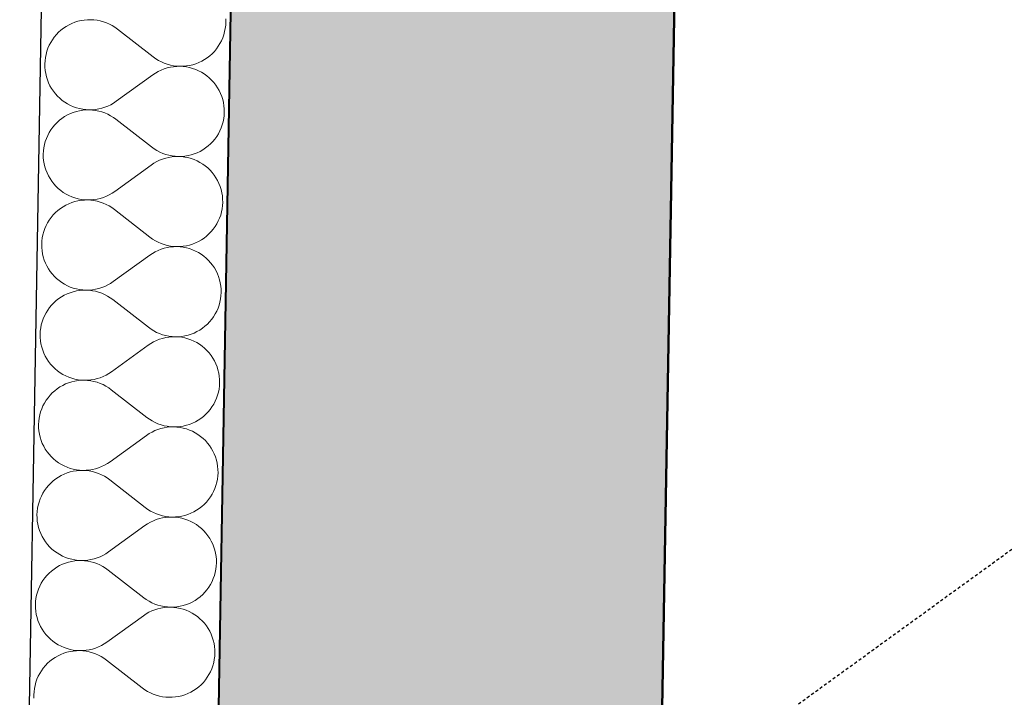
# Model space of a CAD drawing. Header units: millimetres. Extents: x -25972 to 4435, y -2839 to 20217.
# Tile 7 of 110: x -20642 to -19810, y 815 to 1388. Entities that reach past the tile are written whole.
import ezdxf

# ---------------------------------------------------------------- set-up
doc = ezdxf.new("R2010")
doc.units = ezdxf.units.MM
doc.header["$MEASUREMENT"] = 0
doc.linetypes.add('Wipeout_Contour', pattern=[1000, 0, -1000])
doc.linetypes.add('Čárkovaná M', pattern=[4.5, 2.5, -2])
for name, color, linetype in [('7._POHLED ZÁPADNÍ_2_3D prvky fasada nove', 7, 'Continuous'), ('7._POHLED ZÁPADNÍ_2_Konstrukce - nosné', 7, 'Continuous'), ('7._POHLED ZÁPADNÍ_2_Nové_Anotace - SP', 7, 'Continuous'), ('7._POHLED ZÁPADNÍ_2_Nové_Konstrukce - nosné', 7, 'Continuous'), ('7._POHLED ZÁPADNÍ_2_Nové_Výplně – Řezové', 7, 'Continuous'), ('7._POHLED ZÁPADNÍ_2_Výplně – Řezové', 7, 'Continuous')]:
    doc.layers.add(name, color=color, linetype=linetype)

# ---------------------------------------------------------------- blocks, each defined once
blk = doc.blocks.new('*X29', base_point=(-26263.07, -5016.56))
at = {"layer": '7._POHLED ZÁPADNÍ_2_Nové_Výplně – Řezové', "color": 21, "linetype": 'Continuous', "lineweight": 20, "true_color": 0xffaaaa}
for p, q in [((-20602.64, 1381.88), (-20604.9, 1380.37)), ((-20600.27, 1383.23), (-20602.64, 1381.88)), ((-20597.82, 1384.4), (-20600.27, 1383.23)), ((-20595.29, 1385.4), (-20597.82, 1384.4)), ((-20592.69, 1386.21), (-20595.29, 1385.4)), ((-20590.04, 1386.84), (-20592.69, 1386.21)), ((-20587.36, 1387.27), (-20590.04, 1386.84)), ((-20584.65, 1387.51), (-20587.36, 1387.27)), ((-20581.93, 1387.56), (-20584.65, 1387.51)), ((-20579.21, 1387.42), (-20581.93, 1387.56)), ((-20576.51, 1387.08), (-20579.21, 1387.42)), ((-20573.85, 1386.55), (-20576.51, 1387.08)), ((-20571.22, 1385.82), (-20573.85, 1386.55)), ((-20568.66, 1384.92), (-20571.22, 1385.82)), ((-20566.16, 1383.83), (-20568.66, 1384.92)), ((-20563.75, 1382.57), (-20566.16, 1383.83)), ((-20561.44, 1381.14), (-20563.75, 1382.57)), ((-20468.17, 1380.16), (-20467.83, 1382.85)), ((-20467.83, 1382.85), (-20467.69, 1385.57)), ((-20467.69, 1385.57), (-20467.73, 1388.29)), ((-20610.96, 1374.93), (-20612.71, 1372.84)), ((-20609.07, 1376.89), (-20610.96, 1374.93)), ((-20607.05, 1378.7), (-20609.07, 1376.89)), ((-20604.9, 1380.37), (-20607.05, 1378.7)), ((-20559.23, 1379.55), (-20561.44, 1381.14)), ((-20529.16, 1356.16), (-20559.23, 1379.55)), ((-20470.32, 1372.3), (-20469.42, 1374.86)), ((-20469.42, 1374.86), (-20468.7, 1377.49)), ((-20468.7, 1377.49), (-20468.17, 1380.16)), ((-20616.99, 1365.91), (-20618.07, 1363.41)), ((-20615.73, 1368.32), (-20616.99, 1365.91)), ((-20614.3, 1370.63), (-20615.73, 1368.32)), ((-20612.71, 1372.84), (-20614.3, 1370.63)), ((-20475.69, 1362.87), (-20474.1, 1365.08)), ((-20474.1, 1365.08), (-20472.67, 1367.39)), ((-20472.67, 1367.39), (-20471.41, 1369.8)), ((-20471.41, 1369.8), (-20470.32, 1372.3)), ((-20619.69, 1358.22), (-20620.22, 1355.55)), ((-20618.98, 1360.85), (-20619.69, 1358.22)), ((-20618.07, 1363.41), (-20618.98, 1360.85)), ((-20483.49, 1355.34), (-20481.34, 1357.01)), ((-20481.34, 1357.01), (-20479.32, 1358.82)), ((-20479.32, 1358.82), (-20477.43, 1360.78)), ((-20477.43, 1360.78), (-20475.69, 1362.87)), ((-20620.56, 1352.85), (-20620.71, 1350.14)), ((-20620.71, 1350.14), (-20620.66, 1347.42)), ((-20620.22, 1355.55), (-20620.56, 1352.85)), ((-20529.16, 1356.16), (-20526.95, 1354.57)), ((-20526.95, 1354.57), (-20524.64, 1353.14)), ((-20524.64, 1353.14), (-20522.23, 1351.88)), ((-20522.23, 1351.88), (-20519.74, 1350.79)), ((-20519.74, 1350.79), (-20517.17, 1349.88)), ((-20517.17, 1349.88), (-20514.55, 1349.16)), ((-20514.55, 1349.16), (-20511.88, 1348.63)), ((-20511.88, 1348.63), (-20509.18, 1348.29)), ((-20503.74, 1348.19), (-20501.03, 1348.44)), ((-20501.03, 1348.44), (-20498.35, 1348.87)), ((-20498.35, 1348.87), (-20495.7, 1349.5)), ((-20495.7, 1349.5), (-20493.1, 1350.31)), ((-20493.1, 1350.31), (-20490.57, 1351.3)), ((-20490.57, 1351.3), (-20488.12, 1352.48)), ((-20488.12, 1352.48), (-20485.75, 1353.83)), ((-20485.75, 1353.83), (-20483.49, 1355.34)), ((-20620.66, 1347.42), (-20620.41, 1344.71)), ((-20620.41, 1344.71), (-20619.98, 1342.02)), ((-20619.98, 1342.02), (-20619.35, 1339.38)), ((-20529.43, 1340.93), (-20560.3, 1318.6)), ((-20527.17, 1342.44), (-20529.43, 1340.93)), ((-20524.8, 1343.79), (-20527.17, 1342.44)), ((-20522.35, 1344.97), (-20524.8, 1343.79)), ((-20519.82, 1345.97), (-20522.35, 1344.97)), ((-20517.22, 1346.78), (-20519.82, 1345.97)), ((-20514.58, 1347.41), (-20517.22, 1346.78)), ((-20511.89, 1347.85), (-20514.58, 1347.41)), ((-20509.18, 1348.09), (-20511.89, 1347.85)), ((-20509.18, 1348.29), (-20506.46, 1348.15)), ((-20506.46, 1348.15), (-20509.18, 1348.09)), ((-20506.46, 1348.15), (-20503.74, 1348.19)), ((-20503.75, 1348), (-20506.46, 1348.15)), ((-20501.05, 1347.67), (-20503.75, 1348)), ((-20498.38, 1347.14), (-20501.05, 1347.67)), ((-20495.75, 1346.42), (-20498.38, 1347.14)), ((-20493.19, 1345.52), (-20495.75, 1346.42)), ((-20490.69, 1344.44), (-20493.19, 1345.52)), ((-20488.28, 1343.18), (-20490.69, 1344.44)), ((-20485.96, 1341.75), (-20488.28, 1343.18)), ((-20483.76, 1340.16), (-20485.96, 1341.75)), ((-20481.67, 1338.42), (-20483.76, 1340.16)), ((-20619.35, 1339.38), (-20618.54, 1336.78)), ((-20618.54, 1336.78), (-20617.54, 1334.25)), ((-20617.54, 1334.25), (-20616.36, 1331.8)), ((-20616.36, 1331.8), (-20615.01, 1329.43)), ((-20479.71, 1336.53), (-20481.67, 1338.42)), ((-20477.89, 1334.51), (-20479.71, 1336.53)), ((-20476.22, 1332.36), (-20477.89, 1334.51)), ((-20474.71, 1330.1), (-20476.22, 1332.36)), ((-20615.01, 1329.43), (-20613.5, 1327.17)), ((-20613.5, 1327.17), (-20611.83, 1325.02)), ((-20611.83, 1325.02), (-20610.01, 1323)), ((-20473.36, 1327.73), (-20474.71, 1330.1)), ((-20472.18, 1325.28), (-20473.36, 1327.73)), ((-20471.18, 1322.75), (-20472.18, 1325.28)), ((-20610.01, 1323), (-20608.05, 1321.11)), ((-20608.05, 1321.11), (-20605.96, 1319.37)), ((-20605.96, 1319.37), (-20603.76, 1317.78)), ((-20603.76, 1317.78), (-20601.44, 1316.35)), ((-20601.44, 1316.35), (-20599.03, 1315.09)), ((-20599.03, 1315.09), (-20596.53, 1314.01)), ((-20567.37, 1314.56), (-20564.92, 1315.74)), ((-20564.92, 1315.74), (-20562.56, 1317.09)), ((-20562.56, 1317.09), (-20560.3, 1318.6)), ((-20470.37, 1320.15), (-20471.18, 1322.75)), ((-20469.74, 1317.51), (-20470.37, 1320.15)), ((-20469.31, 1314.82), (-20469.74, 1317.51)), ((-20601.6, 1307.05), (-20603.97, 1305.71)), ((-20599.15, 1308.23), (-20601.6, 1307.05)), ((-20596.62, 1309.22), (-20599.15, 1308.23)), ((-20594.02, 1310.03), (-20596.62, 1309.22)), ((-20596.53, 1314.01), (-20593.97, 1313.11)), ((-20591.37, 1310.66), (-20594.02, 1310.03)), ((-20593.97, 1313.11), (-20591.34, 1312.39)), ((-20588.69, 1311.09), (-20591.37, 1310.66)), ((-20591.34, 1312.39), (-20588.67, 1311.86)), ((-20585.98, 1311.34), (-20588.69, 1311.09)), ((-20588.67, 1311.86), (-20585.97, 1311.53)), ((-20583.26, 1311.38), (-20585.98, 1311.34)), ((-20585.97, 1311.53), (-20583.26, 1311.38)), ((-20583.26, 1311.38), (-20580.54, 1311.44)), ((-20580.54, 1311.24), (-20583.26, 1311.38)), ((-20580.54, 1311.44), (-20577.83, 1311.68)), ((-20577.84, 1310.9), (-20580.54, 1311.24)), ((-20575.17, 1310.37), (-20577.84, 1310.9)), ((-20577.83, 1311.68), (-20575.14, 1312.12)), ((-20572.55, 1309.65), (-20575.17, 1310.37)), ((-20575.14, 1312.12), (-20572.5, 1312.75)), ((-20569.98, 1308.74), (-20572.55, 1309.65)), ((-20572.5, 1312.75), (-20569.9, 1313.56)), ((-20567.49, 1307.65), (-20569.98, 1308.74)), ((-20569.9, 1313.56), (-20567.37, 1314.56)), ((-20565.08, 1306.39), (-20567.49, 1307.65)), ((-20469.06, 1312.11), (-20469.31, 1314.82)), ((-20469.16, 1306.68), (-20469.01, 1309.39)), ((-20469.01, 1309.39), (-20469.06, 1312.11)), ((-20612.29, 1298.75), (-20614.03, 1296.66)), ((-20610.4, 1300.71), (-20612.29, 1298.75)), ((-20608.38, 1302.52), (-20610.4, 1300.71)), ((-20606.23, 1304.19), (-20608.38, 1302.52)), ((-20603.97, 1305.71), (-20606.23, 1304.19)), ((-20562.77, 1304.96), (-20565.08, 1306.39)), ((-20560.56, 1303.37), (-20562.77, 1304.96)), ((-20530.49, 1279.98), (-20560.56, 1303.37)), ((-20471.65, 1296.12), (-20470.74, 1298.68)), ((-20470.74, 1298.68), (-20470.03, 1301.31)), ((-20470.03, 1301.31), (-20469.5, 1303.98)), ((-20469.5, 1303.98), (-20469.16, 1306.68)), ((-20617.05, 1292.14), (-20618.31, 1289.73)), ((-20615.62, 1294.45), (-20617.05, 1292.14)), ((-20614.03, 1296.66), (-20615.62, 1294.45)), ((-20475.42, 1288.9), (-20473.99, 1291.21)), ((-20473.99, 1291.21), (-20472.73, 1293.62)), ((-20472.73, 1293.62), (-20471.65, 1296.12)), ((-20621.02, 1282.04), (-20621.55, 1279.38)), ((-20620.3, 1284.67), (-20621.02, 1282.04)), ((-20619.4, 1287.23), (-20620.3, 1284.67)), ((-20618.31, 1289.73), (-20619.4, 1287.23)), ((-20482.67, 1280.83), (-20480.65, 1282.64)), ((-20480.65, 1282.64), (-20478.76, 1284.6)), ((-20478.76, 1284.6), (-20477.01, 1286.69)), ((-20477.01, 1286.69), (-20475.42, 1288.9)), ((-20621.89, 1276.68), (-20622.04, 1273.96)), ((-20622.04, 1273.96), (-20621.99, 1271.24)), ((-20621.55, 1279.38), (-20621.89, 1276.68)), ((-20530.49, 1279.98), (-20528.28, 1278.39)), ((-20528.28, 1278.39), (-20525.97, 1276.96)), ((-20525.97, 1276.96), (-20523.56, 1275.7)), ((-20523.56, 1275.7), (-20521.06, 1274.61)), ((-20521.06, 1274.61), (-20518.5, 1273.71)), ((-20518.5, 1273.71), (-20515.88, 1272.98)), ((-20497.03, 1273.32), (-20494.43, 1274.13)), ((-20494.43, 1274.13), (-20491.9, 1275.13)), ((-20491.9, 1275.13), (-20489.45, 1276.3)), ((-20489.45, 1276.3), (-20487.08, 1277.65)), ((-20487.08, 1277.65), (-20484.82, 1279.16)), ((-20484.82, 1279.16), (-20482.67, 1280.83)), ((-20621.99, 1271.24), (-20621.74, 1268.53)), ((-20621.74, 1268.53), (-20621.31, 1265.84)), ((-20621.31, 1265.84), (-20620.68, 1263.2)), ((-20528.49, 1266.26), (-20530.75, 1264.75)), ((-20526.13, 1267.61), (-20528.49, 1266.26)), ((-20523.68, 1268.79), (-20526.13, 1267.61)), ((-20521.15, 1269.79), (-20523.68, 1268.79)), ((-20518.55, 1270.6), (-20521.15, 1269.79)), ((-20515.91, 1271.23), (-20518.55, 1270.6)), ((-20513.22, 1271.67), (-20515.91, 1271.23)), ((-20515.88, 1272.98), (-20513.21, 1272.45)), ((-20510.51, 1271.92), (-20513.22, 1271.67)), ((-20513.21, 1272.45), (-20510.51, 1272.11)), ((-20510.51, 1272.11), (-20507.79, 1271.97)), ((-20507.79, 1271.97), (-20510.51, 1271.92)), ((-20507.79, 1271.97), (-20505.07, 1272.02)), ((-20505.07, 1271.82), (-20507.79, 1271.97)), ((-20505.07, 1272.02), (-20502.36, 1272.26)), ((-20502.37, 1271.49), (-20505.07, 1271.82)), ((-20499.71, 1270.96), (-20502.37, 1271.49)), ((-20502.36, 1272.26), (-20499.68, 1272.69)), ((-20497.08, 1270.24), (-20499.71, 1270.96)), ((-20499.68, 1272.69), (-20497.03, 1273.32)), ((-20494.52, 1269.34), (-20497.08, 1270.24)), ((-20492.02, 1268.26), (-20494.52, 1269.34)), ((-20489.61, 1267), (-20492.02, 1268.26)), ((-20487.29, 1265.57), (-20489.61, 1267)), ((-20485.08, 1263.98), (-20487.29, 1265.57)), ((-20620.68, 1263.2), (-20619.86, 1260.6)), ((-20619.86, 1260.6), (-20618.87, 1258.07)), ((-20618.87, 1258.07), (-20617.69, 1255.62)), ((-20530.75, 1264.75), (-20561.62, 1242.43)), ((-20483, 1262.24), (-20485.08, 1263.98)), ((-20481.04, 1260.35), (-20483, 1262.24)), ((-20479.22, 1258.33), (-20481.04, 1260.35)), ((-20477.55, 1256.18), (-20479.22, 1258.33)), ((-20617.69, 1255.62), (-20616.34, 1253.25)), ((-20616.34, 1253.25), (-20614.83, 1250.99)), ((-20614.83, 1250.99), (-20613.16, 1248.85)), ((-20613.16, 1248.85), (-20611.34, 1246.82)), ((-20476.03, 1253.92), (-20477.55, 1256.18)), ((-20474.69, 1251.56), (-20476.03, 1253.92)), ((-20473.51, 1249.1), (-20474.69, 1251.56)), ((-20472.51, 1246.57), (-20473.51, 1249.1)), ((-20611.34, 1246.82), (-20609.38, 1244.93)), ((-20609.38, 1244.93), (-20607.29, 1243.19)), ((-20607.29, 1243.19), (-20605.08, 1241.6)), ((-20605.08, 1241.6), (-20602.77, 1240.17)), ((-20602.77, 1240.17), (-20600.36, 1238.92)), ((-20566.25, 1239.56), (-20563.88, 1240.91)), ((-20563.88, 1240.91), (-20561.62, 1242.43)), ((-20471.7, 1243.98), (-20472.51, 1246.57)), ((-20471.07, 1241.33), (-20471.7, 1243.98)), ((-20470.63, 1238.64), (-20471.07, 1241.33)), ((-20600.48, 1232.05), (-20602.93, 1230.87)), ((-20597.94, 1233.04), (-20600.48, 1232.05)), ((-20600.36, 1238.92), (-20597.86, 1237.83)), ((-20595.35, 1233.86), (-20597.94, 1233.04)), ((-20597.86, 1237.83), (-20595.29, 1236.93)), ((-20592.7, 1234.48), (-20595.35, 1233.86)), ((-20595.29, 1236.93), (-20592.67, 1236.21)), ((-20590.02, 1234.92), (-20592.7, 1234.48)), ((-20592.67, 1236.21), (-20590, 1235.68)), ((-20587.31, 1235.16), (-20590.02, 1234.92)), ((-20590, 1235.68), (-20587.3, 1235.35)), ((-20584.59, 1235.21), (-20587.31, 1235.16)), ((-20587.3, 1235.35), (-20584.59, 1235.21)), ((-20584.59, 1235.21), (-20581.87, 1235.26)), ((-20581.87, 1235.06), (-20584.59, 1235.21)), ((-20581.87, 1235.26), (-20579.16, 1235.5)), ((-20579.17, 1234.72), (-20581.87, 1235.06)), ((-20576.5, 1234.19), (-20579.17, 1234.72)), ((-20579.16, 1235.5), (-20576.47, 1235.94)), ((-20573.88, 1233.47), (-20576.5, 1234.19)), ((-20576.47, 1235.94), (-20573.82, 1236.57)), ((-20571.31, 1232.56), (-20573.88, 1233.47)), ((-20573.82, 1236.57), (-20571.23, 1237.39)), ((-20568.82, 1231.47), (-20571.31, 1232.56)), ((-20571.23, 1237.39), (-20568.7, 1238.38)), ((-20568.7, 1238.38), (-20566.25, 1239.56)), ((-20470.39, 1235.93), (-20470.63, 1238.64)), ((-20470.49, 1230.5), (-20470.34, 1233.21)), ((-20470.34, 1233.21), (-20470.39, 1235.93)), ((-20611.73, 1224.53), (-20613.62, 1222.57)), ((-20609.7, 1226.35), (-20611.73, 1224.53)), ((-20607.56, 1228.01), (-20609.7, 1226.35)), ((-20605.29, 1229.53), (-20607.56, 1228.01)), ((-20602.93, 1230.87), (-20605.29, 1229.53)), ((-20566.41, 1230.21), (-20568.82, 1231.47)), ((-20564.09, 1228.78), (-20566.41, 1230.21)), ((-20561.89, 1227.19), (-20564.09, 1228.78)), ((-20531.82, 1203.8), (-20561.89, 1227.19)), ((-20472.07, 1222.5), (-20471.35, 1225.13)), ((-20471.35, 1225.13), (-20470.82, 1227.8)), ((-20470.82, 1227.8), (-20470.49, 1230.5)), ((-20618.38, 1215.96), (-20619.64, 1213.55)), ((-20616.95, 1218.27), (-20618.38, 1215.96)), ((-20615.36, 1220.48), (-20616.95, 1218.27)), ((-20613.62, 1222.57), (-20615.36, 1220.48)), ((-20475.32, 1215.03), (-20474.06, 1217.44)), ((-20474.06, 1217.44), (-20472.98, 1219.94)), ((-20472.98, 1219.94), (-20472.07, 1222.5)), ((-20621.63, 1208.49), (-20622.35, 1205.86)), ((-20620.73, 1211.05), (-20621.63, 1208.49)), ((-20619.64, 1213.55), (-20620.73, 1211.05)), ((-20481.98, 1206.47), (-20480.09, 1208.42)), ((-20480.09, 1208.42), (-20478.34, 1210.51)), ((-20478.34, 1210.51), (-20476.75, 1212.72)), ((-20476.75, 1212.72), (-20475.32, 1215.03)), ((-20623.22, 1200.5), (-20623.36, 1197.78)), ((-20622.88, 1203.2), (-20623.22, 1200.5)), ((-20622.35, 1205.86), (-20622.88, 1203.2)), ((-20531.82, 1203.8), (-20529.61, 1202.21)), ((-20529.61, 1202.21), (-20527.3, 1200.78)), ((-20527.3, 1200.78), (-20524.89, 1199.52)), ((-20524.89, 1199.52), (-20522.39, 1198.43)), ((-20495.76, 1197.95), (-20493.23, 1198.95)), ((-20493.23, 1198.95), (-20490.77, 1200.12)), ((-20490.77, 1200.12), (-20488.41, 1201.47)), ((-20488.41, 1201.47), (-20486.15, 1202.98)), ((-20486.15, 1202.98), (-20484, 1204.65)), ((-20484, 1204.65), (-20481.98, 1206.47)), ((-20623.36, 1197.78), (-20623.31, 1195.06)), ((-20623.31, 1195.06), (-20623.07, 1192.35)), ((-20623.07, 1192.35), (-20622.63, 1189.67)), ((-20527.46, 1191.43), (-20529.82, 1190.08)), ((-20525.01, 1192.61), (-20527.46, 1191.43)), ((-20522.48, 1193.61), (-20525.01, 1192.61)), ((-20519.88, 1194.42), (-20522.48, 1193.61)), ((-20522.39, 1198.43), (-20519.83, 1197.53)), ((-20517.23, 1195.05), (-20519.88, 1194.42)), ((-20519.83, 1197.53), (-20517.2, 1196.81)), ((-20514.55, 1195.49), (-20517.23, 1195.05)), ((-20517.2, 1196.81), (-20514.54, 1196.27)), ((-20511.84, 1195.74), (-20514.55, 1195.49)), ((-20514.54, 1196.27), (-20511.84, 1195.93)), ((-20511.84, 1195.93), (-20509.12, 1195.79)), ((-20509.12, 1195.79), (-20511.84, 1195.74)), ((-20509.12, 1195.79), (-20506.4, 1195.84)), ((-20506.4, 1195.65), (-20509.12, 1195.79)), ((-20506.4, 1195.84), (-20503.69, 1196.08)), ((-20503.7, 1195.31), (-20506.4, 1195.65)), ((-20501.03, 1194.78), (-20503.7, 1195.31)), ((-20503.69, 1196.08), (-20501, 1196.51)), ((-20498.41, 1194.06), (-20501.03, 1194.78)), ((-20501, 1196.51), (-20498.36, 1197.14)), ((-20495.84, 1193.16), (-20498.41, 1194.06)), ((-20498.36, 1197.14), (-20495.76, 1197.95)), ((-20493.35, 1192.08), (-20495.84, 1193.16)), ((-20490.94, 1190.82), (-20493.35, 1192.08)), ((-20488.62, 1189.39), (-20490.94, 1190.82)), ((-20622.63, 1189.67), (-20622.01, 1187.02)), ((-20622.01, 1187.02), (-20621.19, 1184.42)), ((-20621.19, 1184.42), (-20620.19, 1181.89)), ((-20620.19, 1181.89), (-20619.02, 1179.44)), ((-20532.08, 1188.57), (-20562.95, 1166.25)), ((-20529.82, 1190.08), (-20532.08, 1188.57)), ((-20486.41, 1187.8), (-20488.62, 1189.39)), ((-20484.32, 1186.06), (-20486.41, 1187.8)), ((-20482.36, 1184.17), (-20484.32, 1186.06)), ((-20480.55, 1182.15), (-20482.36, 1184.17)), ((-20478.87, 1180), (-20480.55, 1182.15)), ((-20619.02, 1179.44), (-20617.67, 1177.07)), ((-20617.67, 1177.07), (-20616.16, 1174.81)), ((-20616.16, 1174.81), (-20614.49, 1172.67)), ((-20477.36, 1177.74), (-20478.87, 1180)), ((-20476.01, 1175.38), (-20477.36, 1177.74)), ((-20474.84, 1172.92), (-20476.01, 1175.38)), ((-20614.49, 1172.67), (-20612.67, 1170.64)), ((-20612.67, 1170.64), (-20610.71, 1168.76)), ((-20610.71, 1168.76), (-20608.62, 1167.01)), ((-20608.62, 1167.01), (-20606.41, 1165.42)), ((-20606.41, 1165.42), (-20604.1, 1164)), ((-20565.21, 1164.73), (-20562.95, 1166.25)), ((-20473.84, 1170.39), (-20474.84, 1172.92)), ((-20473.03, 1167.8), (-20473.84, 1170.39)), ((-20472.4, 1165.15), (-20473.03, 1167.8)), ((-20604.1, 1164), (-20601.68, 1162.74)), ((-20601.68, 1162.74), (-20599.19, 1161.65)), ((-20596.68, 1157.68), (-20599.27, 1156.86)), ((-20599.19, 1161.65), (-20596.62, 1160.75)), ((-20594.03, 1158.3), (-20596.68, 1157.68)), ((-20596.62, 1160.75), (-20594, 1160.03)), ((-20591.34, 1158.74), (-20594.03, 1158.3)), ((-20594, 1160.03), (-20591.33, 1159.51)), ((-20588.63, 1158.98), (-20591.34, 1158.74)), ((-20591.33, 1159.51), (-20588.63, 1159.17)), ((-20588.63, 1159.17), (-20585.91, 1159.03)), ((-20585.91, 1159.03), (-20588.63, 1158.98)), ((-20585.91, 1159.03), (-20583.19, 1159.08)), ((-20583.2, 1158.88), (-20585.91, 1159.03)), ((-20580.5, 1158.54), (-20583.2, 1158.88)), ((-20583.19, 1159.08), (-20580.48, 1159.32)), ((-20577.83, 1158.01), (-20580.5, 1158.54)), ((-20580.48, 1159.32), (-20577.8, 1159.76)), ((-20575.21, 1157.29), (-20577.83, 1158.01)), ((-20577.8, 1159.76), (-20575.15, 1160.39)), ((-20572.64, 1156.38), (-20575.21, 1157.29)), ((-20575.15, 1160.39), (-20572.56, 1161.21)), ((-20572.56, 1161.21), (-20570.03, 1162.21)), ((-20570.03, 1162.21), (-20567.57, 1163.38)), ((-20567.57, 1163.38), (-20565.21, 1164.73)), ((-20471.96, 1162.46), (-20472.4, 1165.15)), ((-20471.72, 1159.75), (-20471.96, 1162.46)), ((-20471.81, 1154.32), (-20471.67, 1157.03)), ((-20471.67, 1157.03), (-20471.72, 1159.75)), ((-20611.03, 1150.17), (-20613.06, 1148.35)), ((-20608.88, 1151.84), (-20611.03, 1150.17)), ((-20606.62, 1153.35), (-20608.88, 1151.84)), ((-20604.26, 1154.69), (-20606.62, 1153.35)), ((-20601.8, 1155.87), (-20604.26, 1154.69)), ((-20599.27, 1156.86), (-20601.8, 1155.87)), ((-20570.15, 1155.3), (-20572.64, 1156.38)), ((-20567.74, 1154.03), (-20570.15, 1155.3)), ((-20565.42, 1152.6), (-20567.74, 1154.03)), ((-20563.22, 1151.01), (-20565.42, 1152.6)), ((-20533.14, 1127.63), (-20563.22, 1151.01)), ((-20473.4, 1146.33), (-20472.68, 1148.95)), ((-20472.68, 1148.95), (-20472.15, 1151.62)), ((-20472.15, 1151.62), (-20471.81, 1154.32)), ((-20618.28, 1142.1), (-20619.71, 1139.78)), ((-20616.69, 1144.3), (-20618.28, 1142.1)), ((-20614.95, 1146.39), (-20616.69, 1144.3)), ((-20613.06, 1148.35), (-20614.95, 1146.39)), ((-20476.65, 1138.85), (-20475.39, 1141.27)), ((-20475.39, 1141.27), (-20474.31, 1143.76)), ((-20474.31, 1143.76), (-20473.4, 1146.33)), ((-20622.96, 1132.31), (-20623.68, 1129.69)), ((-20622.06, 1134.88), (-20622.96, 1132.31)), ((-20620.97, 1137.37), (-20622.06, 1134.88)), ((-20619.71, 1139.78), (-20620.97, 1137.37)), ((-20483.3, 1130.29), (-20481.42, 1132.25)), ((-20481.42, 1132.25), (-20479.67, 1134.33)), ((-20479.67, 1134.33), (-20478.08, 1136.54)), ((-20478.08, 1136.54), (-20476.65, 1138.85)), ((-20624.55, 1124.32), (-20624.69, 1121.6)), ((-20624.21, 1127.02), (-20624.55, 1124.32)), ((-20623.68, 1129.69), (-20624.21, 1127.02)), ((-20533.14, 1127.63), (-20530.94, 1126.03)), ((-20530.94, 1126.03), (-20528.62, 1124.6)), ((-20528.62, 1124.6), (-20526.21, 1123.34)), ((-20494.56, 1122.77), (-20492.1, 1123.94)), ((-20492.1, 1123.94), (-20489.74, 1125.29)), ((-20489.74, 1125.29), (-20487.48, 1126.8)), ((-20487.48, 1126.8), (-20485.33, 1128.47)), ((-20485.33, 1128.47), (-20483.3, 1130.29)), ((-20624.69, 1121.6), (-20624.64, 1118.88)), ((-20624.64, 1118.88), (-20624.4, 1116.17)), ((-20624.4, 1116.17), (-20623.96, 1113.49)), ((-20526.33, 1116.43), (-20528.79, 1115.25)), ((-20523.8, 1117.43), (-20526.33, 1116.43)), ((-20526.21, 1123.34), (-20523.72, 1122.25)), ((-20521.21, 1118.25), (-20523.8, 1117.43)), ((-20523.72, 1122.25), (-20521.15, 1121.35)), ((-20518.56, 1118.87), (-20521.21, 1118.25)), ((-20521.15, 1121.35), (-20518.53, 1120.63)), ((-20515.88, 1119.31), (-20518.56, 1118.87)), ((-20518.53, 1120.63), (-20515.86, 1120.1)), ((-20513.17, 1119.56), (-20515.88, 1119.31)), ((-20515.86, 1120.1), (-20513.16, 1119.76)), ((-20510.45, 1119.61), (-20513.17, 1119.56)), ((-20513.16, 1119.76), (-20510.45, 1119.61)), ((-20510.45, 1119.61), (-20507.73, 1119.66)), ((-20507.73, 1119.47), (-20510.45, 1119.61)), ((-20507.73, 1119.66), (-20505.02, 1119.9)), ((-20505.03, 1119.13), (-20507.73, 1119.47)), ((-20502.36, 1118.6), (-20505.03, 1119.13)), ((-20505.02, 1119.9), (-20502.33, 1120.33)), ((-20499.74, 1117.89), (-20502.36, 1118.6)), ((-20502.33, 1120.33), (-20499.68, 1120.96)), ((-20497.17, 1116.98), (-20499.74, 1117.89)), ((-20499.68, 1120.96), (-20497.09, 1121.77)), ((-20494.68, 1115.9), (-20497.17, 1116.98)), ((-20497.09, 1121.77), (-20494.56, 1122.77)), ((-20492.26, 1114.64), (-20494.68, 1115.9)), ((-20623.96, 1113.49), (-20623.33, 1110.84)), ((-20623.33, 1110.84), (-20622.52, 1108.24)), ((-20622.52, 1108.24), (-20621.52, 1105.71)), ((-20533.41, 1112.39), (-20564.28, 1090.07)), ((-20531.15, 1113.9), (-20533.41, 1112.39)), ((-20528.79, 1115.25), (-20531.15, 1113.9)), ((-20489.95, 1113.21), (-20492.26, 1114.64)), ((-20487.74, 1111.62), (-20489.95, 1113.21)), ((-20485.65, 1109.88), (-20487.74, 1111.62)), ((-20483.69, 1107.99), (-20485.65, 1109.88)), ((-20481.87, 1105.97), (-20483.69, 1107.99)), ((-20621.52, 1105.71), (-20620.35, 1103.26)), ((-20620.35, 1103.26), (-20619, 1100.9)), ((-20619, 1100.9), (-20617.49, 1098.63)), ((-20617.49, 1098.63), (-20615.82, 1096.49)), ((-20480.2, 1103.82), (-20481.87, 1105.97)), ((-20478.69, 1101.56), (-20480.2, 1103.82)), ((-20477.34, 1099.2), (-20478.69, 1101.56)), ((-20476.17, 1096.74), (-20477.34, 1099.2)), ((-20615.82, 1096.49), (-20614, 1094.46)), ((-20614, 1094.46), (-20612.04, 1092.58)), ((-20612.04, 1092.58), (-20609.95, 1090.83)), ((-20609.95, 1090.83), (-20607.74, 1089.24)), ((-20475.17, 1094.21), (-20476.17, 1096.74)), ((-20474.35, 1091.62), (-20475.17, 1094.21)), ((-20473.73, 1088.97), (-20474.35, 1091.62)), ((-20607.74, 1089.24), (-20605.42, 1087.82)), ((-20605.42, 1087.82), (-20603.01, 1086.56)), ((-20603.01, 1086.56), (-20600.52, 1085.47)), ((-20600.52, 1085.47), (-20597.95, 1084.57)), ((-20595.36, 1082.12), (-20598, 1081.5)), ((-20597.95, 1084.57), (-20595.33, 1083.85)), ((-20592.67, 1082.56), (-20595.36, 1082.12)), ((-20595.33, 1083.85), (-20592.66, 1083.33)), ((-20589.96, 1082.8), (-20592.67, 1082.56)), ((-20592.66, 1083.33), (-20589.96, 1082.99)), ((-20589.96, 1082.99), (-20587.24, 1082.85)), ((-20587.24, 1082.85), (-20589.96, 1082.8)), ((-20587.24, 1082.85), (-20584.52, 1082.9)), ((-20584.52, 1082.7), (-20587.24, 1082.85)), ((-20584.52, 1082.9), (-20581.81, 1083.14)), ((-20581.83, 1082.36), (-20584.52, 1082.7)), ((-20579.16, 1081.83), (-20581.83, 1082.36)), ((-20581.81, 1083.14), (-20579.13, 1083.58)), ((-20579.13, 1083.58), (-20576.48, 1084.21)), ((-20576.48, 1084.21), (-20573.88, 1085.03)), ((-20573.88, 1085.03), (-20571.35, 1086.03)), ((-20571.35, 1086.03), (-20568.9, 1087.2)), ((-20568.9, 1087.2), (-20566.54, 1088.55)), ((-20566.54, 1088.55), (-20564.28, 1090.07)), ((-20473.29, 1086.29), (-20473.73, 1088.97)), ((-20473.05, 1083.58), (-20473.29, 1086.29)), ((-20473, 1080.86), (-20473.05, 1083.58)), ((-20612.36, 1073.99), (-20614.39, 1072.17)), ((-20610.21, 1075.66), (-20612.36, 1073.99)), ((-20607.95, 1077.17), (-20610.21, 1075.66)), ((-20605.59, 1078.51), (-20607.95, 1077.17)), ((-20603.13, 1079.69), (-20605.59, 1078.51)), ((-20600.6, 1080.68), (-20603.13, 1079.69)), ((-20598, 1081.5), (-20600.6, 1080.68)), ((-20576.53, 1081.11), (-20579.16, 1081.83)), ((-20573.97, 1080.2), (-20576.53, 1081.11)), ((-20571.48, 1079.12), (-20573.97, 1080.2)), ((-20569.06, 1077.85), (-20571.48, 1079.12)), ((-20566.75, 1076.42), (-20569.06, 1077.85)), ((-20564.55, 1074.83), (-20566.75, 1076.42)), ((-20534.47, 1051.45), (-20564.55, 1074.83)), ((-20474.01, 1072.77), (-20473.48, 1075.44)), ((-20473.48, 1075.44), (-20473.14, 1078.14)), ((-20473.14, 1078.14), (-20473, 1080.86)), ((-20619.61, 1065.92), (-20621.04, 1063.6)), ((-20618.02, 1068.12), (-20619.61, 1065.92)), ((-20616.27, 1070.21), (-20618.02, 1068.12)), ((-20614.39, 1072.17), (-20616.27, 1070.21)), ((-20476.72, 1065.09), (-20475.63, 1067.58)), ((-20475.63, 1067.58), (-20474.73, 1070.15)), ((-20474.73, 1070.15), (-20474.01, 1072.77)), ((-20623.38, 1058.7), (-20624.29, 1056.13)), ((-20622.3, 1061.19), (-20623.38, 1058.7)), ((-20621.04, 1063.6), (-20622.3, 1061.19)), ((-20482.74, 1056.07), (-20481, 1058.15)), ((-20481, 1058.15), (-20479.41, 1060.36)), ((-20479.41, 1060.36), (-20477.98, 1062.68)), ((-20477.98, 1062.68), (-20476.72, 1065.09)), ((-20625.54, 1050.84), (-20625.87, 1048.14)), ((-20625.01, 1053.51), (-20625.54, 1050.84)), ((-20624.29, 1056.13), (-20625.01, 1053.51)), ((-20534.47, 1051.45), (-20532.27, 1049.85)), ((-20532.27, 1049.85), (-20529.95, 1048.42)), ((-20493.43, 1047.76), (-20491.07, 1049.11)), ((-20491.07, 1049.11), (-20488.8, 1050.62)), ((-20488.8, 1050.62), (-20486.66, 1052.29)), ((-20486.66, 1052.29), (-20484.63, 1054.11)), ((-20484.63, 1054.11), (-20482.74, 1056.07)), ((-20625.87, 1048.14), (-20626.02, 1045.42)), ((-20626.02, 1045.42), (-20625.97, 1042.7)), ((-20625.97, 1042.7), (-20625.73, 1039.99)), ((-20529.95, 1048.42), (-20527.54, 1047.16)), ((-20525.13, 1041.25), (-20527.66, 1040.25)), ((-20527.54, 1047.16), (-20525.05, 1046.07)), ((-20522.54, 1042.07), (-20525.13, 1041.25)), ((-20525.05, 1046.07), (-20522.48, 1045.17)), ((-20519.89, 1042.7), (-20522.54, 1042.07)), ((-20522.48, 1045.17), (-20519.86, 1044.45)), ((-20517.21, 1043.13), (-20519.89, 1042.7)), ((-20519.86, 1044.45), (-20517.19, 1043.92)), ((-20514.5, 1043.38), (-20517.21, 1043.13)), ((-20517.19, 1043.92), (-20514.49, 1043.58)), ((-20511.78, 1043.43), (-20514.5, 1043.38)), ((-20514.49, 1043.58), (-20511.78, 1043.43)), ((-20511.78, 1043.43), (-20509.06, 1043.48)), ((-20509.06, 1043.29), (-20511.78, 1043.43)), ((-20509.06, 1043.48), (-20506.35, 1043.72)), ((-20506.36, 1042.95), (-20509.06, 1043.29)), ((-20503.69, 1042.42), (-20506.36, 1042.95)), ((-20506.35, 1043.72), (-20503.66, 1044.16)), ((-20501.07, 1041.71), (-20503.69, 1042.42)), ((-20503.66, 1044.16), (-20501.01, 1044.78)), ((-20498.5, 1040.8), (-20501.07, 1041.71)), ((-20501.01, 1044.78), (-20498.42, 1045.59)), ((-20496, 1039.72), (-20498.5, 1040.8)), ((-20498.42, 1045.59), (-20495.88, 1046.59)), ((-20495.88, 1046.59), (-20493.43, 1047.76)), ((-20625.73, 1039.99), (-20625.29, 1037.31)), ((-20625.29, 1037.31), (-20624.66, 1034.66)), ((-20624.66, 1034.66), (-20623.85, 1032.06)), ((-20623.85, 1032.06), (-20622.85, 1029.53)), ((-20534.74, 1036.21), (-20565.61, 1013.89)), ((-20532.48, 1037.73), (-20534.74, 1036.21)), ((-20530.12, 1039.07), (-20532.48, 1037.73)), ((-20527.66, 1040.25), (-20530.12, 1039.07)), ((-20493.59, 1038.46), (-20496, 1039.72)), ((-20491.28, 1037.03), (-20493.59, 1038.46)), ((-20489.07, 1035.44), (-20491.28, 1037.03)), ((-20486.98, 1033.7), (-20489.07, 1035.44)), ((-20485.02, 1031.81), (-20486.98, 1033.7)), ((-20622.85, 1029.53), (-20621.68, 1027.08)), ((-20621.68, 1027.08), (-20620.33, 1024.72)), ((-20620.33, 1024.72), (-20618.81, 1022.46)), ((-20483.2, 1029.79), (-20485.02, 1031.81)), ((-20481.53, 1027.64), (-20483.2, 1029.79)), ((-20480.02, 1025.38), (-20481.53, 1027.64)), ((-20478.67, 1023.02), (-20480.02, 1025.38)), ((-20618.81, 1022.46), (-20617.14, 1020.31)), ((-20617.14, 1020.31), (-20615.32, 1018.29)), ((-20615.32, 1018.29), (-20613.37, 1016.4)), ((-20613.37, 1016.4), (-20611.28, 1014.66)), ((-20477.49, 1020.57), (-20478.67, 1023.02)), ((-20476.5, 1018.03), (-20477.49, 1020.57)), ((-20475.68, 1015.44), (-20476.5, 1018.03)), ((-20475.06, 1012.79), (-20475.68, 1015.44)), ((-20611.28, 1014.66), (-20609.07, 1013.07)), ((-20609.07, 1013.07), (-20606.75, 1011.64)), ((-20606.75, 1011.64), (-20604.34, 1010.38)), ((-20604.34, 1010.38), (-20601.85, 1009.3)), ((-20601.85, 1009.3), (-20599.28, 1008.39)), ((-20599.28, 1008.39), (-20596.65, 1007.68)), ((-20596.65, 1007.68), (-20593.99, 1007.15)), ((-20593.99, 1007.15), (-20591.29, 1006.81)), ((-20583.14, 1006.97), (-20580.46, 1007.4)), ((-20580.46, 1007.4), (-20577.81, 1008.03)), ((-20577.81, 1008.03), (-20575.21, 1008.85)), ((-20575.21, 1008.85), (-20572.68, 1009.85)), ((-20572.68, 1009.85), (-20570.23, 1011.02)), ((-20570.23, 1011.02), (-20567.87, 1012.37)), ((-20567.87, 1012.37), (-20565.61, 1013.89)), ((-20474.62, 1010.11), (-20475.06, 1012.79)), ((-20474.38, 1007.4), (-20474.62, 1010.11)), ((-20474.33, 1004.68), (-20474.38, 1007.4)), ((-20611.54, 999.48), (-20613.69, 997.81)), ((-20609.28, 1000.99), (-20611.54, 999.48)), ((-20606.91, 1002.34), (-20609.28, 1000.99)), ((-20604.46, 1003.51), (-20606.91, 1002.34)), ((-20601.93, 1004.51), (-20604.46, 1003.51)), ((-20599.33, 1005.32), (-20601.93, 1004.51)), ((-20596.69, 1005.94), (-20599.33, 1005.32)), ((-20594, 1006.38), (-20596.69, 1005.94)), ((-20591.29, 1006.62), (-20594, 1006.38)), ((-20591.29, 1006.81), (-20588.57, 1006.67)), ((-20588.57, 1006.67), (-20591.29, 1006.62)), ((-20588.57, 1006.67), (-20585.85, 1006.72)), ((-20585.85, 1006.52), (-20588.57, 1006.67)), ((-20585.85, 1006.72), (-20583.14, 1006.97)), ((-20583.15, 1006.18), (-20585.85, 1006.52)), ((-20580.49, 1005.65), (-20583.15, 1006.18)), ((-20577.86, 1004.93), (-20580.49, 1005.65)), ((-20575.3, 1004.02), (-20577.86, 1004.93)), ((-20572.8, 1002.94), (-20575.3, 1004.02)), ((-20570.39, 1001.68), (-20572.8, 1002.94)), ((-20568.08, 1000.24), (-20570.39, 1001.68)), ((-20565.87, 998.65), (-20568.08, 1000.24)), ((-20475.34, 996.59), (-20474.81, 999.26)), ((-20474.81, 999.26), (-20474.47, 1001.96)), ((-20474.47, 1001.96), (-20474.33, 1004.68)), ((-20619.35, 991.95), (-20620.94, 989.74)), ((-20617.6, 994.03), (-20619.35, 991.95)), ((-20615.71, 995.99), (-20617.6, 994.03)), ((-20613.69, 997.81), (-20615.71, 995.99)), ((-20535.8, 975.27), (-20565.87, 998.65)), ((-20478.05, 988.91), (-20476.96, 991.4)), ((-20476.96, 991.4), (-20476.06, 993.97)), ((-20476.06, 993.97), (-20475.34, 996.59)), ((-20624.71, 982.52), (-20625.62, 979.95)), ((-20623.63, 985.01), (-20624.71, 982.52)), ((-20622.37, 987.42), (-20623.63, 985.01)), ((-20620.94, 989.74), (-20622.37, 987.42)), ((-20482.33, 981.98), (-20480.74, 984.18)), ((-20480.74, 984.18), (-20479.31, 986.5)), ((-20479.31, 986.5), (-20478.05, 988.91)), ((-20626.87, 974.66), (-20627.2, 971.96)), ((-20626.34, 977.33), (-20626.87, 974.66)), ((-20625.62, 979.95), (-20626.34, 977.33)), ((-20535.8, 975.27), (-20533.59, 973.68)), ((-20492.39, 972.93), (-20490.13, 974.44)), ((-20490.13, 974.44), (-20487.98, 976.11)), ((-20487.98, 976.11), (-20485.96, 977.93)), ((-20485.96, 977.93), (-20484.07, 979.89)), ((-20484.07, 979.89), (-20482.33, 981.98)), ((-20627.2, 971.96), (-20627.35, 969.24)), ((-20627.35, 969.24), (-20627.3, 966.52)), ((-20627.3, 966.52), (-20627.05, 963.81)), ((-20533.59, 973.68), (-20531.28, 972.24)), ((-20531.28, 972.24), (-20528.87, 970.98)), ((-20528.87, 970.98), (-20526.38, 969.9)), ((-20523.87, 965.89), (-20526.46, 965.07)), ((-20526.38, 969.9), (-20523.81, 968.99)), ((-20521.22, 966.52), (-20523.87, 965.89)), ((-20523.81, 968.99), (-20521.19, 968.27)), ((-20518.53, 966.95), (-20521.22, 966.52)), ((-20521.19, 968.27), (-20518.52, 967.74)), ((-20515.82, 967.2), (-20518.53, 966.95)), ((-20518.52, 967.74), (-20515.82, 967.4)), ((-20515.82, 967.4), (-20513.1, 967.25)), ((-20513.1, 967.25), (-20515.82, 967.2)), ((-20513.1, 967.25), (-20510.38, 967.3)), ((-20510.39, 967.11), (-20513.1, 967.25)), ((-20507.69, 966.77), (-20510.39, 967.11)), ((-20510.38, 967.3), (-20507.67, 967.54)), ((-20505.02, 966.24), (-20507.69, 966.77)), ((-20507.67, 967.54), (-20504.99, 967.98)), ((-20502.39, 965.53), (-20505.02, 966.24)), ((-20504.99, 967.98), (-20502.34, 968.6)), ((-20499.83, 964.62), (-20502.39, 965.53)), ((-20502.34, 968.6), (-20499.74, 969.41)), ((-20499.74, 969.41), (-20497.21, 970.41)), ((-20497.21, 970.41), (-20494.76, 971.58)), ((-20494.76, 971.58), (-20492.39, 972.93)), ((-20627.05, 963.81), (-20626.62, 961.13)), ((-20626.62, 961.13), (-20625.99, 958.48)), ((-20625.99, 958.48), (-20625.18, 955.89)), ((-20536.07, 960.03), (-20566.94, 937.71)), ((-20533.81, 961.55), (-20536.07, 960.03)), ((-20531.44, 962.9), (-20533.81, 961.55)), ((-20528.99, 964.07), (-20531.44, 962.9)), ((-20526.46, 965.07), (-20528.99, 964.07)), ((-20497.33, 963.54), (-20499.83, 964.62)), ((-20494.92, 962.28), (-20497.33, 963.54)), ((-20492.6, 960.85), (-20494.92, 962.28)), ((-20490.4, 959.26), (-20492.6, 960.85)), ((-20488.31, 957.52), (-20490.4, 959.26)), ((-20486.35, 955.63), (-20488.31, 957.52)), ((-20625.18, 955.89), (-20624.18, 953.35)), ((-20624.18, 953.35), (-20623, 950.9)), ((-20623, 950.9), (-20621.66, 948.54)), ((-20484.53, 953.61), (-20486.35, 955.63)), ((-20482.86, 951.46), (-20484.53, 953.61)), ((-20481.35, 949.2), (-20482.86, 951.46)), ((-20480, 946.84), (-20481.35, 949.2)), ((-20621.66, 948.54), (-20620.14, 946.28)), ((-20620.14, 946.28), (-20618.47, 944.13)), ((-20618.47, 944.13), (-20616.65, 942.11)), ((-20616.65, 942.11), (-20614.69, 940.22)), ((-20478.82, 944.39), (-20480, 946.84)), ((-20477.83, 941.86), (-20478.82, 944.39)), ((-20477.01, 939.26), (-20477.83, 941.86)), ((-20614.69, 940.22), (-20612.6, 938.48)), ((-20612.6, 938.48), (-20610.4, 936.89)), ((-20610.4, 936.89), (-20608.08, 935.46)), ((-20608.08, 935.46), (-20605.67, 934.2)), ((-20605.67, 934.2), (-20603.17, 933.12)), ((-20603.17, 933.12), (-20600.61, 932.21)), ((-20600.61, 932.21), (-20597.98, 931.5)), ((-20579.14, 931.85), (-20576.54, 932.67)), ((-20576.54, 932.67), (-20574.01, 933.67)), ((-20574.01, 933.67), (-20571.56, 934.85)), ((-20571.56, 934.85), (-20569.2, 936.2)), ((-20569.2, 936.2), (-20566.94, 937.71)), ((-20476.38, 936.61), (-20477.01, 939.26)), ((-20475.95, 933.93), (-20476.38, 936.61)), ((-20475.7, 931.22), (-20475.95, 933.93)), ((-20610.61, 924.81), (-20612.87, 923.3)), ((-20608.24, 926.16), (-20610.61, 924.81)), ((-20605.79, 927.33), (-20608.24, 926.16)), ((-20603.26, 928.33), (-20605.79, 927.33)), ((-20600.66, 929.14), (-20603.26, 928.33)), ((-20598.01, 929.76), (-20600.66, 929.14)), ((-20595.33, 930.2), (-20598.01, 929.76)), ((-20597.98, 931.5), (-20595.31, 930.97)), ((-20592.62, 930.44), (-20595.33, 930.2)), ((-20595.31, 930.97), (-20592.61, 930.63)), ((-20589.9, 930.49), (-20592.62, 930.44)), ((-20592.61, 930.63), (-20589.9, 930.49)), ((-20589.9, 930.49), (-20587.18, 930.54)), ((-20587.18, 930.34), (-20589.9, 930.49)), ((-20587.18, 930.54), (-20584.47, 930.79)), ((-20584.48, 930), (-20587.18, 930.34)), ((-20581.81, 929.47), (-20584.48, 930)), ((-20584.47, 930.79), (-20581.78, 931.22)), ((-20579.19, 928.75), (-20581.81, 929.47)), ((-20581.78, 931.22), (-20579.14, 931.85)), ((-20576.63, 927.85), (-20579.19, 928.75)), ((-20574.13, 926.76), (-20576.63, 927.85)), ((-20571.72, 925.5), (-20574.13, 926.76)), ((-20569.41, 924.07), (-20571.72, 925.5)), ((-20567.2, 922.47), (-20569.41, 924.07)), ((-20476.14, 923.08), (-20475.8, 925.78)), ((-20475.8, 925.78), (-20475.65, 928.5)), ((-20475.65, 928.5), (-20475.7, 931.22)), ((-20620.67, 915.77), (-20622.27, 913.56)), ((-20618.93, 917.85), (-20620.67, 915.77)), ((-20617.04, 919.81), (-20618.93, 917.85)), ((-20615.02, 921.63), (-20617.04, 919.81)), ((-20612.87, 923.3), (-20615.02, 921.63)), ((-20537.13, 899.09), (-20567.2, 922.47)), ((-20478.29, 915.22), (-20477.39, 917.79)), ((-20477.39, 917.79), (-20476.67, 920.41)), ((-20476.67, 920.41), (-20476.14, 923.08)), ((-20624.95, 908.83), (-20626.04, 906.34)), ((-20623.69, 911.24), (-20624.95, 908.83)), ((-20622.27, 913.56), (-20623.69, 911.24)), ((-20483.66, 905.8), (-20482.06, 908)), ((-20482.06, 908), (-20480.64, 910.32)), ((-20480.64, 910.32), (-20479.37, 912.73)), ((-20479.37, 912.73), (-20478.29, 915.22)), ((-20627.66, 901.15), (-20628.19, 898.48)), ((-20626.94, 903.77), (-20627.66, 901.15)), ((-20626.04, 906.34), (-20626.94, 903.77)), ((-20537.13, 899.09), (-20534.92, 897.5)), ((-20491.46, 898.26), (-20489.31, 899.93)), ((-20489.31, 899.93), (-20487.29, 901.75)), ((-20487.29, 901.75), (-20485.4, 903.71)), ((-20485.4, 903.71), (-20483.66, 905.8)), ((-20628.53, 895.78), (-20628.68, 893.06)), ((-20628.68, 893.06), (-20628.63, 890.34)), ((-20628.19, 898.48), (-20628.53, 895.78)), ((-20534.92, 897.5), (-20532.61, 896.07)), ((-20532.61, 896.07), (-20530.2, 894.8)), ((-20530.2, 894.8), (-20527.7, 893.72)), ((-20527.7, 893.72), (-20525.14, 892.81)), ((-20525.14, 892.81), (-20522.52, 892.09)), ((-20519.86, 890.78), (-20522.55, 890.34)), ((-20522.52, 892.09), (-20519.85, 891.56)), ((-20517.15, 891.02), (-20519.86, 890.78)), ((-20519.85, 891.56), (-20517.15, 891.22)), ((-20517.15, 891.22), (-20514.43, 891.07)), ((-20514.43, 891.07), (-20517.15, 891.02)), ((-20514.43, 891.07), (-20511.71, 891.12)), ((-20511.72, 890.93), (-20514.43, 891.07)), ((-20509.02, 890.59), (-20511.72, 890.93)), ((-20511.71, 891.12), (-20509, 891.36)), ((-20506.35, 890.07), (-20509.02, 890.59)), ((-20509, 891.36), (-20506.32, 891.8)), ((-20506.32, 891.8), (-20503.67, 892.42)), ((-20503.67, 892.42), (-20501.07, 893.24)), ((-20501.07, 893.24), (-20498.54, 894.23)), ((-20498.54, 894.23), (-20496.09, 895.41)), ((-20496.09, 895.41), (-20493.72, 896.75)), ((-20493.72, 896.75), (-20491.46, 898.26)), ((-20628.63, 890.34), (-20628.38, 887.63)), ((-20628.38, 887.63), (-20627.95, 884.95)), ((-20627.95, 884.95), (-20627.32, 882.3)), ((-20627.32, 882.3), (-20626.5, 879.71)), ((-20537.39, 883.85), (-20568.26, 861.53)), ((-20535.13, 885.37), (-20537.39, 883.85)), ((-20532.77, 886.72), (-20535.13, 885.37)), ((-20530.32, 887.89), (-20532.77, 886.72)), ((-20527.79, 888.89), (-20530.32, 887.89)), ((-20525.19, 889.71), (-20527.79, 888.89)), ((-20522.55, 890.34), (-20525.19, 889.71)), ((-20503.72, 889.35), (-20506.35, 890.07)), ((-20501.16, 888.45), (-20503.72, 889.35)), ((-20498.66, 887.36), (-20501.16, 888.45)), ((-20496.25, 886.1), (-20498.66, 887.36)), ((-20493.93, 884.68), (-20496.25, 886.1)), ((-20491.73, 883.09), (-20493.93, 884.68)), ((-20489.64, 881.34), (-20491.73, 883.09)), ((-20626.5, 879.71), (-20625.51, 877.18)), ((-20625.51, 877.18), (-20624.33, 874.72)), ((-20624.33, 874.72), (-20622.98, 872.36)), ((-20487.68, 879.46), (-20489.64, 881.34)), ((-20485.86, 877.43), (-20487.68, 879.46)), ((-20484.19, 875.29), (-20485.86, 877.43)), ((-20482.67, 873.02), (-20484.19, 875.29)), ((-20622.98, 872.36), (-20621.47, 870.1)), ((-20621.47, 870.1), (-20619.8, 867.95)), ((-20619.8, 867.95), (-20617.98, 865.93)), ((-20617.98, 865.93), (-20616.02, 864.04)), ((-20481.33, 870.66), (-20482.67, 873.02)), ((-20480.15, 868.21), (-20481.33, 870.66)), ((-20479.15, 865.68), (-20480.15, 868.21)), ((-20478.34, 863.08), (-20479.15, 865.68)), ((-20616.02, 864.04), (-20613.93, 862.3)), ((-20613.93, 862.3), (-20611.72, 860.71)), ((-20611.72, 860.71), (-20609.41, 859.28)), ((-20609.41, 859.28), (-20607, 858.02)), ((-20607, 858.02), (-20604.5, 856.94)), ((-20577.87, 856.49), (-20575.34, 857.49)), ((-20575.34, 857.49), (-20572.89, 858.67)), ((-20572.89, 858.67), (-20570.52, 860.02)), ((-20570.52, 860.02), (-20568.26, 861.53)), ((-20477.71, 860.43), (-20478.34, 863.08)), ((-20477.28, 857.75), (-20477.71, 860.43)), ((-20477.03, 855.04), (-20477.28, 857.75)), ((-20609.57, 849.98), (-20611.94, 848.63)), ((-20607.12, 851.15), (-20609.57, 849.98)), ((-20604.59, 852.15), (-20607.12, 851.15)), ((-20601.99, 852.96), (-20604.59, 852.15)), ((-20604.5, 856.94), (-20601.94, 856.04)), ((-20599.34, 853.59), (-20601.99, 852.96)), ((-20601.94, 856.04), (-20599.31, 855.32)), ((-20596.66, 854.02), (-20599.34, 853.59)), ((-20599.31, 855.32), (-20596.64, 854.79)), ((-20593.95, 854.26), (-20596.66, 854.02)), ((-20596.64, 854.79), (-20593.94, 854.45)), ((-20591.23, 854.31), (-20593.95, 854.26)), ((-20593.94, 854.45), (-20591.23, 854.31)), ((-20591.23, 854.31), (-20588.51, 854.36)), ((-20588.51, 854.16), (-20591.23, 854.31)), ((-20588.51, 854.36), (-20585.8, 854.61)), ((-20585.81, 853.82), (-20588.51, 854.16)), ((-20583.14, 853.29), (-20585.81, 853.82)), ((-20585.8, 854.61), (-20583.11, 855.05)), ((-20580.52, 852.57), (-20583.14, 853.29)), ((-20583.11, 855.05), (-20580.46, 855.67)), ((-20577.95, 851.67), (-20580.52, 852.57)), ((-20580.46, 855.67), (-20577.87, 856.49)), ((-20575.46, 850.58), (-20577.95, 851.67)), ((-20573.05, 849.32), (-20575.46, 850.58)), ((-20570.74, 847.89), (-20573.05, 849.32)), ((-20477.46, 846.9), (-20477.13, 849.6)), ((-20477.13, 849.6), (-20476.98, 852.32)), ((-20476.98, 852.32), (-20477.03, 855.04)), ((-20620.26, 841.68), (-20622, 839.59)), ((-20618.37, 843.63), (-20620.26, 841.68)), ((-20616.35, 845.45), (-20618.37, 843.63)), ((-20614.2, 847.12), (-20616.35, 845.45)), ((-20611.94, 848.63), (-20614.2, 847.12)), ((-20568.53, 846.29), (-20570.74, 847.89)), ((-20538.46, 822.91), (-20568.53, 846.29)), ((-20479.62, 839.04), (-20478.71, 841.61)), ((-20478.71, 841.61), (-20477.99, 844.23)), ((-20477.99, 844.23), (-20477.46, 846.9)), ((-20626.28, 832.65), (-20627.37, 830.16)), ((-20625.02, 835.07), (-20626.28, 832.65)), ((-20623.59, 837.38), (-20625.02, 835.07)), ((-20622, 839.59), (-20623.59, 837.38)), ((-20483.39, 831.82), (-20481.96, 834.14)), ((-20481.96, 834.14), (-20480.7, 836.55)), ((-20480.7, 836.55), (-20479.62, 839.04)), ((-20628.99, 824.97), (-20629.52, 822.3)), ((-20628.27, 827.59), (-20628.99, 824.97)), ((-20627.37, 830.16), (-20628.27, 827.59)), ((-20490.64, 823.75), (-20488.62, 825.57)), ((-20488.62, 825.57), (-20486.73, 827.53)), ((-20486.73, 827.53), (-20484.98, 829.62)), ((-20484.98, 829.62), (-20483.39, 831.82)), ((-20629.86, 819.6), (-20630, 816.89)), ((-20630, 816.89), (-20629.95, 814.17)), ((-20629.52, 822.3), (-20629.86, 819.6)), ((-20538.46, 822.91), (-20536.25, 821.32)), ((-20536.25, 821.32), (-20533.94, 819.89)), ((-20533.94, 819.89), (-20531.53, 818.62)), ((-20531.53, 818.62), (-20529.03, 817.54)), ((-20529.03, 817.54), (-20526.47, 816.63)), ((-20526.47, 816.63), (-20523.84, 815.91)), ((-20523.84, 815.91), (-20521.18, 815.38)), ((-20507.64, 815.62), (-20505, 816.24)), ((-20505, 816.24), (-20502.4, 817.06)), ((-20502.4, 817.06), (-20499.87, 818.05)), ((-20499.87, 818.05), (-20497.41, 819.23)), ((-20497.41, 819.23), (-20495.05, 820.57)), ((-20495.05, 820.57), (-20492.79, 822.08)), ((-20492.79, 822.08), (-20490.64, 823.75)), ((-20521.18, 815.38), (-20518.48, 815.04)), ((-20518.48, 815.04), (-20515.76, 814.89)), ((-20515.76, 814.89), (-20513.04, 814.94)), ((-20513.04, 814.94), (-20510.33, 815.18)), ((-20510.33, 815.18), (-20507.64, 815.62))]:
    blk.add_line(p, q, dxfattribs=at)

msp = doc.modelspace()

# ---------------------------------------------------------------- hatches: boundary and pattern name
at = {"layer": '7._POHLED ZÁPADNÍ_2_Výplně – Řezové', "linetype": 'Continuous', "lineweight": 13}
msp.add_hatch(color=254, dxfattribs=at).paths.add_polyline_path([(-20475.4, 724.73), (-20100.34, 724.73), (-20086.22, 1534.36), (-20461.17, 1540.89)])

# ---------------------------------------------------------------- linework, layer by layer
at = {"layer": '7._POHLED ZÁPADNÍ_2_Konstrukce - nosné', "color": 7, "linetype": 'Continuous', "lineweight": 50, "flags": 128}
for points in [[(-20461.17, 1540.89), (-20481.93, 349.73)], [(-20100.34, 724.73), (-20086.22, 1534.36)]]:
    msp.add_lwpolyline(points, dxfattribs=at)
at = {"layer": '7._POHLED ZÁPADNÍ_2_Nové_Anotace - SP', "color": 1, "linetype": 'Čárkovaná M', "lineweight": 25}
msp.add_line((-20100.34, 724.73), (-16261.88, 3507.47), dxfattribs=at)

# ---------------------------------------------------------------- next in the draw order: wipeouts: each hides what was drawn before it
at = {"color": 254, "linetype": 'Wipeout_Contour', "lineweight": 0, "ltscale": 102857.361395}
msp.add_wipeout([(-20621.14, 1543.68), (-20641.96, 349.65), (-20481.93, 349.73), (-20461.17, 1540.89), (-20471.17, 1541.07)], dxfattribs=at).dxf.layer = '7._POHLED ZÁPADNÍ_2_Nové_Výplně – Řezové'

# ---------------------------------------------------------------- next in the draw order: linework, layer by layer
at = {"layer": '7._POHLED ZÁPADNÍ_2_Nové_Konstrukce - nosné', "color": 1, "linetype": 'Continuous', "lineweight": 25, "flags": 128}
for points in [[(-20621.14, 1543.68), (-20641.96, 349.65)], [(-20481.93, 349.73), (-20461.17, 1540.89)]]:
    msp.add_lwpolyline(points, dxfattribs=at)

# ---------------------------------------------------------------- next in the draw order: block references
at = {"layer": '7._POHLED ZÁPADNÍ_2_3D prvky fasada nove', "color": 9, "linetype": 'Continuous', "lineweight": 13}
msp.add_blockref('*X29', (-26263.07, -5016.56), dxfattribs=at)

doc.saveas('drawing.dxf')
